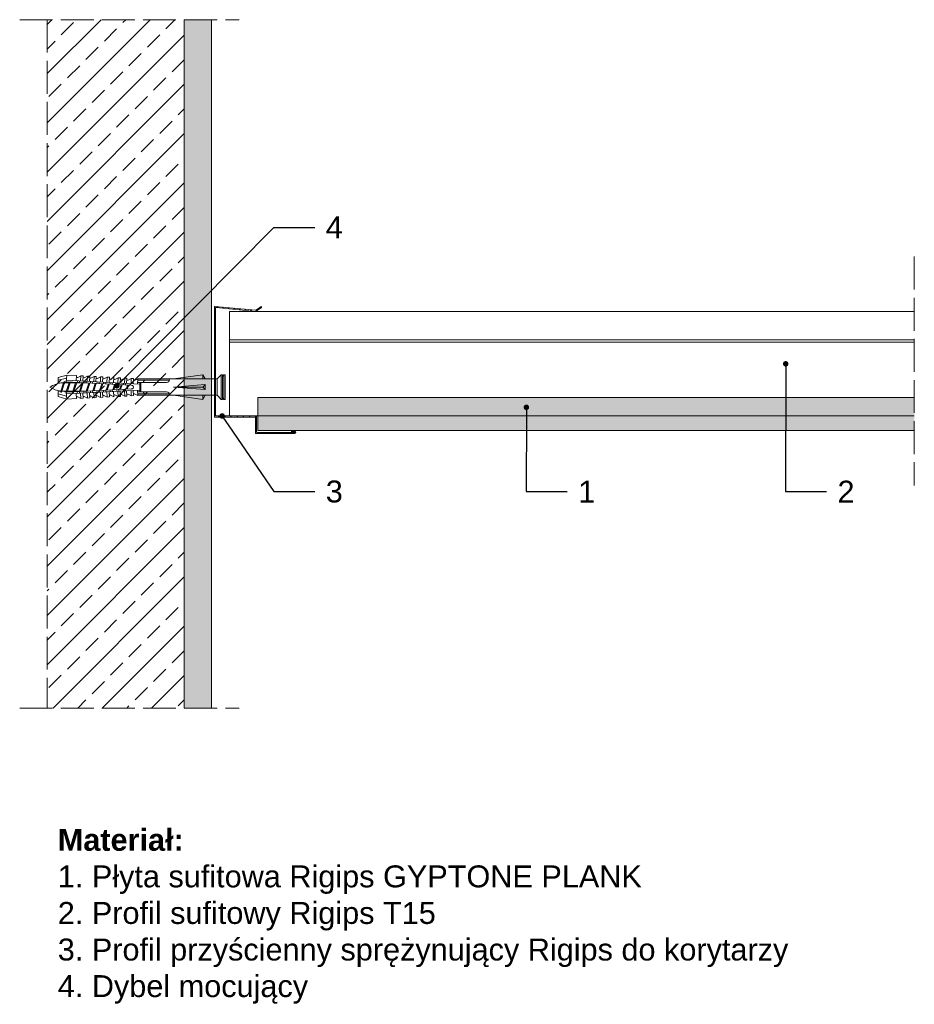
# Model space of a CAD drawing. Header units: millimetres. Extents: x -276 to 50, y -1336 to -977.
import ezdxf
from ezdxf import colors
from ezdxf.entities.mleader import LeaderData, LeaderLine
from ezdxf.math import Vec2, Vec3

# ---------------------------------------------------------------- set-up
doc = ezdxf.new("R2010")
doc.units = ezdxf.units.MM
doc.linetypes.add('ACAD_ISO02W100', pattern=[15, 12, -3])
doc.layers.get('0').update_dxf_attribs({"lineweight": 5})
for name, color, linetype, lineweight in [('_RIGIPS AKCESORIA', 7, 'Continuous', 5), ('_RIGIPS G-K', 7, 'Continuous', 9), ('_RIGIPS PROFIL', 7, 'Continuous', 9), ('_RIGIPS PŁYTA', 7, 'Continuous', 9), ('KRESKOWANIE', 7, 'Continuous', 9), ('PRZERYWANA', 7, 'ACAD_ISO02W100', 9)]:
    doc.layers.add(name, color=color, linetype=linetype, lineweight=lineweight)
doc.styles.get("Standard").update_dxf_attribs({"font": 'arial.ttf'})

# ---------------------------------------------------------------- blocks, each defined once
blk = doc.blocks.new('kolek rozprezny komplet 60')
for p, q in [((393.81, 219.85), (390.76, 218.91)), ((393.68, 217.35), (393.81, 219.85)), ((397.41, 219.66), (393.81, 219.85)), ((397.31, 217.76), (397.41, 219.66)), ((399, 219.58), (397.82, 218.98)), ((398.9, 217.68), (399, 219.58)), ((399.8, 219.54), (399, 219.58)), ((399.7, 217.64), (399.8, 219.54)), ((401.4, 219.45), (400.22, 218.85)), ((401.3, 217.56), (401.4, 219.45)), ((402.2, 219.41), (401.4, 219.45)), ((402.1, 217.51), (402.2, 219.41)), ((403.8, 219.33), (402.61, 218.72)), ((403.7, 217.43), (403.8, 219.33)), ((404.6, 219.29), (403.8, 219.33)), ((404.5, 217.39), (404.6, 219.29)), ((406.19, 219.2), (405.01, 218.6)), ((406.09, 217.3), (406.19, 219.2)), ((406.99, 219.16), (406.19, 219.2)), ((406.89, 217.26), (406.99, 219.16)), ((408.59, 219.08), (407.41, 218.47)), ((408.49, 217.18), (408.59, 219.08)), ((409.39, 219.03), (408.59, 219.08)), ((409.29, 217.14), (409.39, 219.03)), ((443.47, 219.95), (432.8, 218.45)), ((443.47, 218.45), (443.47, 219.95)), ((443.47, 219.95), (444.34, 218.45)), ((450.17, 219.95), (448.67, 218.45)), ((450.17, 219.95), (450.17, 210.95)), ((450.67, 219.95), (450.17, 219.95)), ((450.67, 219.95), (450.67, 210.95)), ((450.67, 219.35), (451.17, 219.95)), ((451.17, 219.95), (451.67, 219.95)), ((451.17, 219.95), (451.17, 210.95)), ((451.67, 219.95), (451.67, 210.95)), ((390.66, 217.01), (390.76, 218.91)), ((393.15, 216.88), (390.66, 217.01)), ((393.75, 218.75), (390.71, 217.96)), ((391.67, 216.95), (392.67, 216.95)), ((392.67, 216.95), (391.67, 213.95)), ((392.67, 216.95), (392.07, 213.95)), ((393.07, 216.95), (392.07, 213.95)), ((392.67, 216.95), (393.04, 217.45)), ((393.07, 216.95), (393.04, 217.45)), ((393.07, 216.95), (394.67, 216.95)), ((394.67, 216.95), (393.67, 213.95)), ((417.38, 216.11), (393.68, 217.35)), ((420.47, 216.55), (393.71, 217.95)), ((394.67, 216.95), (394.07, 213.95)), ((395.07, 216.95), (394.07, 213.95)), ((394.67, 216.95), (394.92, 217.29)), ((395.07, 216.95), (395.05, 217.28)), ((395.07, 216.95), (397.07, 216.95)), ((397.07, 216.95), (396.07, 213.95)), ((397.07, 216.95), (396.47, 213.95)), ((397.47, 216.95), (396.47, 213.95)), ((397.07, 216.95), (397.23, 217.17)), ((397.47, 216.95), (397.46, 217.16)), ((397.47, 216.95), (399.47, 216.95)), ((397.67, 217.14), (397.71, 217.74)), ((398.47, 217.1), (398.5, 217.7)), ((399.47, 216.95), (398.47, 213.95)), ((399.47, 216.95), (398.87, 213.95)), ((399.87, 216.95), (398.87, 213.95)), ((399.47, 216.95), (399.55, 217.05)), ((399.87, 216.95), (399.87, 217.03)), ((399.87, 216.95), (401.38, 216.95)), ((400.07, 217.02), (400.1, 217.62)), ((400.87, 216.98), (400.9, 217.58)), ((401.87, 216.92), (400.87, 213.95)), ((401.87, 216.92), (401.27, 213.95)), ((402.26, 216.9), (401.27, 213.95)), ((402.47, 216.89), (402.5, 217.49)), ((403.27, 216.85), (403.3, 217.45)), ((404.22, 216.8), (403.31, 214.05)), ((404.24, 216.8), (403.7, 214.07)), ((404.62, 216.78), (403.72, 214.07)), ((404.86, 216.77), (404.9, 217.37)), ((405.66, 216.73), (405.69, 217.32)), ((406.58, 216.68), (405.75, 214.18)), ((406.62, 216.68), (406.12, 214.2)), ((406.98, 216.66), (406.16, 214.2)), ((407.26, 216.64), (407.29, 217.24)), ((408.06, 216.6), (408.09, 217.2)), ((408.94, 216.55), (408.19, 214.31)), ((408.99, 216.55), (408.55, 214.33)), ((409.34, 216.53), (408.6, 214.33)), ((409.66, 216.52), (409.69, 217.12)), ((410.99, 218.95), (409.8, 218.35)), ((410.46, 216.47), (410.49, 217.07)), ((411.3, 216.43), (410.64, 214.44)), ((410.89, 217.05), (410.99, 218.95)), ((411.37, 216.43), (410.98, 214.45)), ((411.69, 216.41), (411.04, 214.46)), ((412.59, 218.87), (411.4, 218.26)), ((412.05, 216.39), (412.09, 216.99)), ((412.49, 216.97), (412.59, 218.87)), ((413.38, 218.82), (412.59, 218.87)), ((412.85, 216.35), (412.89, 216.95)), ((413.66, 216.31), (413.08, 214.56)), ((413.28, 216.93), (413.38, 218.82)), ((413.75, 216.3), (413.4, 214.58)), ((414.05, 216.29), (413.49, 214.58)), ((414.98, 218.74), (413.8, 218.14)), ((414.45, 216.27), (414.48, 216.86)), ((414.88, 216.84), (414.98, 218.74)), ((415.78, 218.7), (414.98, 218.74)), ((415.25, 216.22), (415.28, 216.82)), ((416.02, 216.18), (415.52, 214.69)), ((415.68, 216.8), (415.78, 218.7)), ((416.12, 216.18), (415.83, 214.71)), ((416.41, 216.16), (415.93, 214.71)), ((417.38, 218.62), (416.2, 218.01)), ((417.28, 216.72), (417.38, 218.62)), ((418.18, 218.57), (417.38, 218.62)), ((418.22, 215.58), (418.01, 214.95)), ((418.08, 216.68), (418.18, 218.57)), ((419.78, 218.49), (418.59, 217.89)), ((419.68, 216.59), (419.78, 218.49)), ((430.17, 217.15), (419.71, 217.15)), ((431.37, 217.95), (419.75, 217.95)), ((448.67, 218.45), (419.77, 218.45)), ((420.47, 217.15), (420.47, 213.75)), ((420.67, 217.15), (420.67, 213.75)), ((420.87, 217.15), (420.87, 213.75)), ((444.34, 216.37), (432.8, 215.45)), ((432.8, 215.45), (443.47, 215.45)), ((444.34, 214.53), (432.8, 215.45)), ((444.34, 216.37), (443.47, 215.45)), ((444.34, 214.53), (443.47, 215.45)), ((444.34, 214.53), (444.34, 216.37)), ((448.67, 218.45), (448.67, 212.45)), ((448.67, 216.95), (448.67, 213.95)), ((393.15, 214.02), (390.66, 213.89)), ((390.66, 213.89), (390.76, 211.99)), ((393.75, 212.15), (390.71, 212.94)), ((393.81, 211.05), (390.76, 211.99)), ((391.67, 213.95), (391.71, 213.45)), ((391.71, 213.45), (392.07, 213.95)), ((392.07, 213.95), (393.67, 213.95)), ((393.67, 213.95), (393.7, 213.55)), ((417.38, 214.79), (393.68, 213.55)), ((393.68, 213.55), (393.81, 211.05)), ((420.47, 214.35), (393.71, 212.95)), ((393.78, 213.55), (394.07, 213.95)), ((394.07, 213.95), (396.07, 213.95)), ((396.07, 213.95), (396.09, 213.67)), ((396.28, 213.68), (396.47, 213.95)), ((396.47, 213.95), (398.47, 213.95)), ((397.31, 213.14), (397.41, 211.24)), ((397.67, 213.76), (397.71, 213.16)), ((399, 211.32), (397.82, 211.93)), ((398.47, 213.95), (398.48, 213.8)), ((398.47, 213.8), (398.5, 213.2)), ((398.77, 213.81), (398.87, 213.95)), ((398.87, 213.95), (400.87, 213.95)), ((398.9, 213.22), (399, 211.32)), ((399.7, 213.26), (399.8, 211.36)), ((400.07, 213.88), (400.1, 213.28)), ((401.4, 211.45), (400.22, 212.05)), ((400.87, 213.95), (400.88, 213.92)), ((400.87, 213.92), (400.9, 213.32)), ((401.27, 213.95), (401.38, 213.95)), ((401.27, 213.94), (401.27, 213.95)), ((401.3, 213.35), (401.4, 211.45)), ((402.1, 213.39), (402.2, 211.49)), ((402.47, 214.01), (402.5, 213.41)), ((403.8, 211.57), (402.61, 212.18)), ((403.27, 214.05), (403.3, 213.45)), ((403.7, 213.47), (403.8, 211.57)), ((404.5, 213.51), (404.6, 211.62)), ((404.86, 214.13), (404.9, 213.53)), ((406.19, 211.7), (405.01, 212.3)), ((405.66, 214.17), (405.69, 213.58)), ((406.09, 213.6), (406.19, 211.7)), ((406.89, 213.64), (406.99, 211.74)), ((407.26, 214.26), (407.29, 213.66)), ((408.59, 211.82), (407.41, 212.43)), ((408.06, 214.3), (408.09, 213.7)), ((408.49, 213.72), (408.59, 211.82)), ((409.39, 211.87), (408.59, 211.82)), ((409.29, 213.76), (409.39, 211.87)), ((409.66, 214.38), (409.69, 213.79)), ((410.99, 211.95), (409.8, 212.55)), ((410.46, 214.43), (410.49, 213.83)), ((410.89, 213.85), (410.99, 211.95)), ((412.59, 212.03), (411.4, 212.64)), ((412.05, 214.51), (412.09, 213.91)), ((412.49, 213.93), (412.59, 212.03)), ((413.38, 212.08), (412.59, 212.03)), ((412.85, 214.55), (412.89, 213.95)), ((413.28, 213.97), (413.38, 212.08)), ((414.98, 212.16), (413.8, 212.76)), ((414.45, 214.64), (414.48, 214.04)), ((414.88, 214.06), (414.98, 212.16)), ((415.78, 212.2), (414.98, 212.16)), ((415.25, 214.68), (415.28, 214.08)), ((415.68, 214.1), (415.78, 212.2)), ((417.38, 212.29), (416.2, 212.89)), ((417.28, 214.18), (417.38, 212.29)), ((418.18, 212.33), (417.38, 212.29)), ((418.08, 214.22), (418.18, 212.33)), ((419.78, 212.41), (418.59, 213.01)), ((419.68, 214.31), (419.78, 212.41)), ((430.17, 213.75), (419.71, 213.75)), ((431.37, 212.95), (419.75, 212.95)), ((448.67, 212.45), (419.77, 212.45)), ((443.47, 210.95), (432.8, 212.45)), ((443.47, 212.45), (443.47, 210.95)), ((443.47, 210.95), (444.34, 212.45)), ((450.17, 210.95), (448.67, 212.45)), ((397.41, 211.24), (393.81, 211.05)), ((399.8, 211.36), (399, 211.32)), ((402.2, 211.49), (401.4, 211.45)), ((404.6, 211.62), (403.8, 211.57)), ((406.99, 211.74), (406.19, 211.7)), ((450.67, 210.95), (450.17, 210.95)), ((450.67, 211.55), (451.17, 210.95)), ((451.17, 210.95), (451.67, 210.95))]:
    blk.add_line(p, q)
for centre, radius, start, end in [((397.68, 219.24), 0.3, 177, 297), ((400.08, 219.12), 0.3, 177, 297), ((393.41, 206.24), 10.85, 99.2038, 121.9083), ((393.41, 224.66), 10.85, 238.0917, 260.7962), ((393.65, 216.85), 0.5, 87, 177), ((402.48, 218.99), 0.3, 177, 297), ((404.87, 218.87), 0.3, 177, 297), ((407.27, 218.74), 0.3, 177, 297), ((409.67, 218.61), 0.3, 177, 297), ((411.27, 218.53), 0.3, 177, 297), ((413.66, 218.41), 0.3, 177, 297), ((416.06, 218.28), 0.3, 177, 297), ((417.55, 215.45), 0.682, 255.8604, 104.1386), ((418.46, 218.15), 0.3, 177, 297), ((422.67, 216.95), 1, 90, 168.463), ((430.17, 218.45), 1.3, 270, 0), ((393.65, 214.05), 0.5, 183, 273), ((397.68, 211.66), 0.3, 63, 183), ((400.08, 211.78), 0.3, 63, 183), ((402.48, 211.91), 0.3, 63, 183), ((404.87, 212.03), 0.3, 63, 183), ((407.27, 212.16), 0.3, 63, 183), ((409.67, 212.29), 0.3, 63, 183), ((411.27, 212.37), 0.3, 63, 183), ((413.66, 212.5), 0.3, 63, 183), ((416.06, 212.62), 0.3, 63, 183), ((418.46, 212.75), 0.3, 63, 183), ((422.67, 213.95), 1, 191.537, 270), ((430.17, 212.45), 1.3, 0, 90)]:
    blk.add_arc(centre, radius, start, end)
blk = doc.blocks.new('_Dot')
at = {"color": 0, "linetype": 'ByBlock', "lineweight": -2}
blk.add_line((-0.5, 0), (-1, 0), dxfattribs=at)
at = {"color": 0, "linetype": 'ByBlock', "const_width": 0.5}
blk.add_lwpolyline([(-0.25, 0, 1), (0.25, 0, 1)], format="xyb", close=True, dxfattribs=at)
blk = doc.blocks.new('Profil przyscienny sprezynujacy')
at = {"layer": '_RIGIPS PROFIL'}
h = blk.add_hatch(dxfattribs=at)
h.set_pattern_fill('ANSI31', color=253, scale=0.5)
h.paths.add_polyline_path([(637.95, 661.84, -0.431721), (638.16, 662.05), (652.61, 660.67, 0.173644), (652.74, 660.71), (654.75, 662.06), (654.75, 662.46), (652.73, 661.11, -0.173904), (652.6, 661.07), (637.76, 662.49, 0.432015), (637.55, 662.29), (637.55, 622.32, 0.414214), (637.75, 622.12), (652.35, 622.12, -0.414214), (652.55, 621.92), (652.55, 616.32, 0.414214), (652.75, 616.12), (666.85, 616.12, 1), (666.85, 617.02), (665.7, 617.02), (665.7, 616.62), (666.9, 616.62, -0.055728), (666.9, 616.52), (653.15, 616.52, -0.414214), (652.95, 616.72), (652.95, 622.32, 0.414214), (652.75, 622.52), (638.15, 622.52, -0.414214), (637.95, 622.72)])
at = {"layer": '_RIGIPS AKCESORIA'}
for p, q in [((637.55, 622.32), (637.55, 662.29)), ((637.78, 662.49), (652.6, 661.07)), ((637.95, 622.72), (637.95, 661.84)), ((638.18, 662.04), (652.61, 660.67)), ((654.75, 662.46), (652.73, 661.11)), ((654.75, 662.06), (652.74, 660.71)), ((637.75, 622.12), (652.35, 622.12)), ((638.15, 622.52), (652.75, 622.52)), ((652.55, 621.92), (652.55, 616.32)), ((652.95, 622.32), (652.95, 616.72)), ((652.75, 616.12), (666.85, 616.12)), ((653.15, 616.52), (666.9, 616.52)), ((666.85, 617.02), (665.7, 617.02)), ((666.9, 616.62), (665.7, 616.62))]:
    blk.add_line(p, q, dxfattribs=at)
for centre, start, end in [((637.75, 662.29), 81.5377, 181), ((638.15, 661.85), 81.5377, 181), ((652.62, 661.27), 264.5377, 304), ((652.63, 660.87), 264.5377, 304), ((637.75, 622.32), 180, 270), ((638.15, 622.72), 180, 270), ((652.35, 621.92), 0, 90), ((652.75, 622.32), 0, 90), ((652.75, 616.32), 180, 270), ((653.15, 616.72), 180, 270)]:
    blk.add_arc(centre, 0.2, start, end, dxfattribs=at)
at = {"layer": '_RIGIPS PROFIL'}
for p, q in [((654.75, 662.06), (654.75, 662.46)), ((665.7, 617.02), (665.7, 616.62))]:
    blk.add_line(p, q, dxfattribs=at)
for centre, start, end in [((666.85, 616.57), 270, 90), ((666.45, 616.57), 353.6206, 6.3794)]:
    blk.add_arc(centre, 0.45, start, end, dxfattribs=at)

msp = doc.modelspace()

# ---------------------------------------------------------------- hatches: boundary and pattern name
at = {"layer": '_RIGIPS PŁYTA'}
h = msp.add_hatch(dxfattribs=at)
h.set_pattern_fill('DOTS', color=253, scale=0.5)
h.paths.add_polyline_path([(50.33, -1114.65), (-189.02, -1114.65), (-189.02, -1121.25), (50.33, -1121.25)])
h.paths.add_polyline_path([(50.33, -1121.25), (-189.02, -1121.25), (-189.02, -1126.18), (-188.91, -1126.65), (50.33, -1126.65)])
at = {"layer": 'KRESKOWANIE'}
h = msp.add_hatch(dxfattribs=at)
h.set_pattern_fill('ANSI33', color=256, scale=2, angle=180, style=0)
h.set_pattern_definition([(225, (-2261.128, -2506.8), (8.980256, -8.980256), []), (225, (-2270.108, -2506.8), (8.980256, -8.980256), [6.35, -3.175])])
h.paths.add_polyline_path([(-215.92, -976.85), (-265.92, -976.85), (-265.92, -1227.85), (-215.92, -1227.85)])
h = msp.add_hatch(dxfattribs=at)
h.set_pattern_fill('AR-SAND', color=256, scale=0.1, style=0)
h.set_pattern_definition([(37.5, (-2261.128, -2506.7997), (-0.160003, 4.8941324), [0, -3.8608, 0, -4.318, 0, -4.1275]), (7.5, (-2261.128, -2506.8), (4.495233, 7.168251), [0, -2.0828, 0, -3.4798, 0, -1.3335]), (327.5, (-2264.252, -2506.7997), (7.909924, 0.014372), [0, -1.27, 0, -4.572, 0, -5.969]), (317.5, (-2264.252, -2506.8), (7.635565, 2.229293), [0, -0.635, 0, -2.9972, 0, -3.429])])
h.paths.add_polyline_path([(-205.92, -976.85), (-215.92, -976.85), (-215.92, -1227.85), (-205.92, -1227.85)])

# ---------------------------------------------------------------- linework, layer by layer
for p, q in [((-215.92, -976.85), (-215.92, -1227.85)), ((-205.92, -976.85), (-205.92, -1227.85))]:
    msp.add_line(p, q)
at = {"layer": '_RIGIPS PROFIL'}
for p, q in [((-199.46, -1083.25), (50.33, -1083.25)), ((-199.46, -1121.25), (-199.46, -1083.25)), ((-199.46, -1093.58), (50.33, -1093.58)), ((-199.46, -1094.42), (50.33, -1094.42)), ((-199.46, -1121.25), (50.33, -1121.25))]:
    msp.add_line(p, q, dxfattribs=at)
at = {"layer": '_RIGIPS PŁYTA'}
for p, q in [((50.33, -1114.65), (-189.02, -1114.65)), ((-189.02, -1114.65), (-189.02, -1126.65)), ((50.33, -1126.65), (-189.02, -1126.65))]:
    msp.add_line(p, q, dxfattribs=at)
at = {"layer": 'PRZERYWANA'}
for p, q in [((-275.92, -976.85), (-195.92, -976.85)), ((-265.92, -976.85), (-265.92, -1227.85)), ((50.33, -1063.25), (50.33, -1146.65)), ((-275.92, -1227.85), (-195.92, -1227.85))]:
    msp.add_line(p, q, dxfattribs=at)

# ---------------------------------------------------------------- block references
msp.add_blockref('kolek rozprezny komplet 60', (-652.6, -1326.27))
at = {"layer": '_RIGIPS AKCESORIA'}
msp.add_blockref('Profil przyscienny sprezynujacy', (-842.48, -1743.87), dxfattribs=at)

# ---------------------------------------------------------------- texts
at = {"layer": '_RIGIPS G-K', "insert": (-262.04, -1271.9), "char_height": 8, "attachment_point": 1}
msp.add_mtext_dynamic_manual_height_columns('{\\fArial|b1|i0|c238|p34;Materiał:\\P}1. Płyta sufitowa Rigips GYPTONE PLANK\\P2. Profil sufitowy Rigips T15\\P3. Profil przyścienny sprężynujący Rigips do korytarzy\\P4. Dybel mocujący', width=440.7622, gutter_width=12.5, heights=[0], dxfattribs=at)

# ---------------------------------------------------------------- leaders
at = {"layer": '_RIGIPS G-K'}
ml = msp.add_multileader_mtext('Standard', dxfattribs=at)
ml.set_content('4', color=256)
ml.set_leader_properties()
ml.set_arrow_properties(name='DOT')
ml.build(insert=Vec2(0, 0))
ml.multileader.update_dxf_attribs({"dogleg_length": 15, "arrow_head_size": 2})
ctx = ml.context
ctx.base_point, ctx.char_height, ctx.arrow_head_size, ctx.landing_gap_size, ctx.plane_origin = Vec3(-168.3, -1052.58), 8, 2, 4, Vec3(-218.3, -921.97)
notes = []
notes.append((ctx, [(0, (1, 1, 0), (-183.3, -1052.58), (1, 0), 15, [(0, [(-240.47, -1110.35)], 0, [])])]))
ctx.mtext.insert, ctx.mtext.flow_direction = Vec3(-164.3, -1048.58), 5
ml = msp.add_multileader_mtext('Standard', dxfattribs=at)
ml.set_content('2', color=256)
ml.set_leader_properties()
ml.set_arrow_properties(name='DOT')
ml.build(insert=Vec2(0, 0))
ml.multileader.update_dxf_attribs({"dogleg_length": 15, "arrow_head_size": 2})
ctx = ml.context
ctx.base_point, ctx.char_height, ctx.arrow_head_size, ctx.landing_gap_size, ctx.plane_origin = Vec3(18.32, -1148.95), 8, 2, 4, Vec3(-31.67, -1018.34)
notes.append((ctx, [(0, (1, 1, 0), (3.32, -1148.95), (1, 0), 15, [(0, [(3.43, -1102.33)], 0, [])])]))
ctx.mtext.insert, ctx.mtext.flow_direction = Vec3(22.32, -1144.95), 5
ml = msp.add_multileader_mtext('Standard', dxfattribs=at)
ml.set_content('1', color=256)
ml.set_leader_properties()
ml.set_arrow_properties(name='DOT')
ml.build(insert=Vec2(0, 0))
ml.multileader.update_dxf_attribs({"dogleg_length": 15, "arrow_head_size": 2})
ctx = ml.context
ctx.base_point, ctx.char_height, ctx.arrow_head_size, ctx.landing_gap_size, ctx.plane_origin = Vec3(-76.25, -1148.95), 8, 2, 4, Vec3(-126.25, -1018.34)
notes.append((ctx, [(0, (1, 1, 0), (-91.25, -1148.95), (1, 0), 15, [(0, [(-91.14, -1118.19)], 0, [])])]))
ctx.mtext.insert, ctx.mtext.flow_direction = Vec3(-72.25, -1144.95), 5
ml = msp.add_multileader_mtext('Standard', dxfattribs=at)
ml.set_content('3', color=256)
ml.set_leader_properties()
ml.set_arrow_properties(name='DOT')
ml.build(insert=Vec2(0, 0))
ml.multileader.update_dxf_attribs({"dogleg_length": 15, "arrow_head_size": 2})
ctx = ml.context
ctx.base_point, ctx.char_height, ctx.arrow_head_size, ctx.landing_gap_size, ctx.plane_origin = Vec3(-168.3, -1148.95), 8, 2, 4, Vec3(-218.3, -1018.34)
notes.append((ctx, [(0, (1, 1, 0), (-183.3, -1148.95), (1, 0), 15, [(0, [(-202.1, -1121.35)], 0, [])])]))
ctx.mtext.insert, ctx.mtext.flow_direction = Vec3(-164.3, -1144.88), 5
for ctx, leaders in notes:
    for number, flags, end, landing, length, lines in leaders:
        leader = LeaderData()
        leader.index, (leader.has_last_leader_line, leader.has_dogleg_vector, leader.attachment_direction) = number, flags
        leader.last_leader_point, leader.dogleg_vector, leader.dogleg_length = Vec3(end), Vec3(landing), length
        for number, points, colour, breaks in lines:
            line = LeaderLine()
            line.index, line.vertices, line.color, line.breaks = number, Vec3.list(points), colors.encode_raw_color(colour), breaks
            leader.lines.append(line)
        ctx.leaders.append(leader)

doc.saveas('drawing.dxf')
